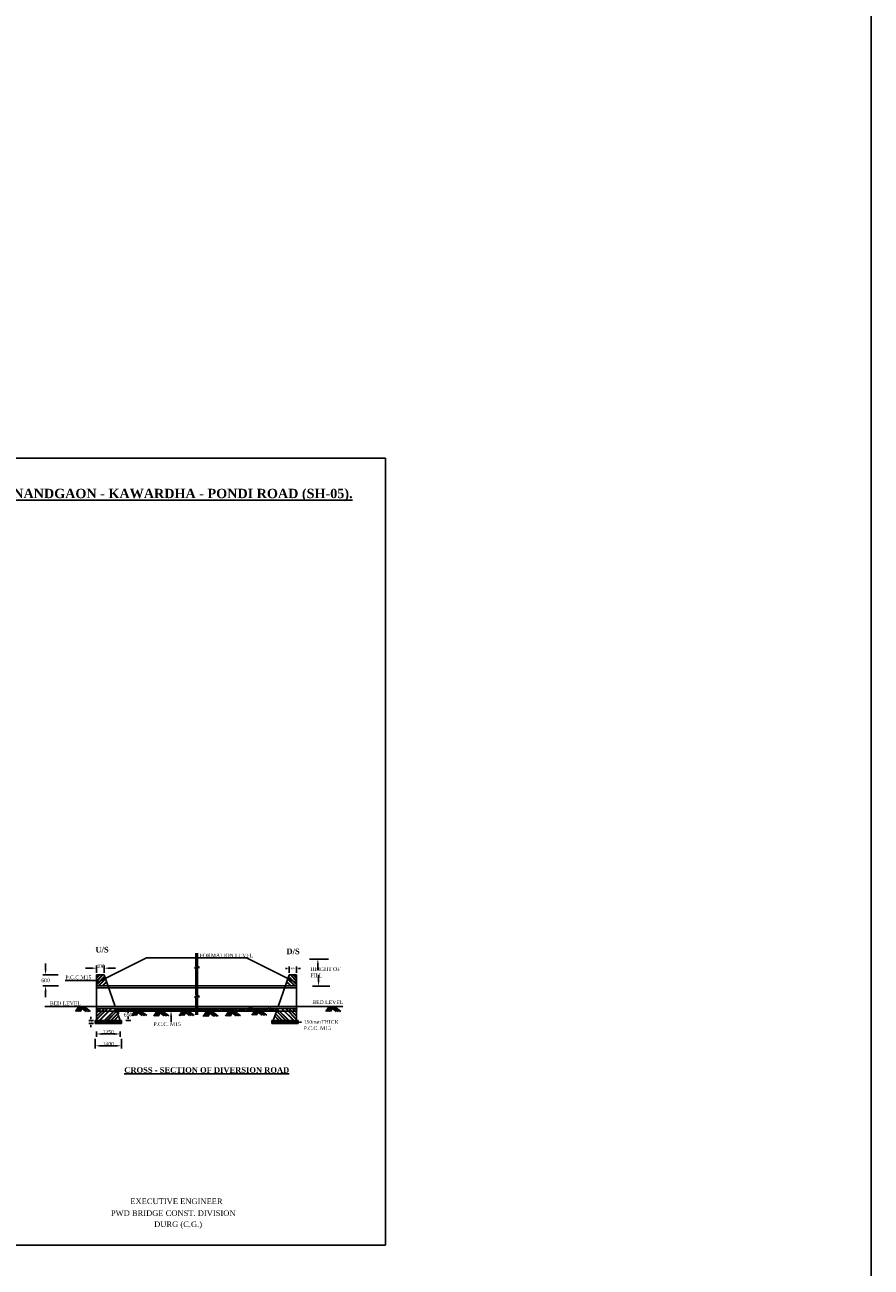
# Model space of a CAD drawing. Header units: millimetres. Extents: x -1995464 to 2763072, y 540154 to 1556955.
# Tile 20 of 24: x 1636792 to 1681935, y 1298614 to 1364919. Entities that reach past the tile are written whole.
import ezdxf

# ---------------------------------------------------------------- set-up
doc = ezdxf.new("R2010")
doc.units = ezdxf.units.MM
doc.header["$MEASUREMENT"] = 0
doc.styles.get("Standard").update_dxf_attribs({"font": 'times.ttf'})
doc.dimstyles.get("Standard").update_dxf_attribs({"dimtxt": 400, "dimasz": 300, "dimexe": 150, "dimexo": 100, "dimgap": 0.09, "dimtad": 1, "dimtih": 1, "dimtoh": 1, "dimdec": 0, "dimzin": 0, "dimdsep": 46, "dimtxsty": 'Standard', "dimcen": 0.09, "dimadec": 0, "dimazin": 0, "dimtfac": 1, "dimtdec": 0, "dimtofl": 0, "dimtmove": 0, "dimatfit": 3, "dimfxl": 150, "dimtolj": 1, "dimtzin": 0, "dimarcsym": 0})

# ---------------------------------------------------------------- blocks, each defined once
blk = doc.blocks.new('*D95')
at = {"color": 0, "lineweight": -2, "transparency": 16777216}
for p, q in [((1640621, 1311191), (1640621, 1310910)), ((1640921, 1311060), (1641571, 1311060)), ((1641871, 1311191), (1641871, 1310910))]:
    blk.add_line(p, q, dxfattribs=at)
at = {"color": 0, "lineweight": 25, "transparency": 16777216}
for points in [[(1640921, 1311110), (1640921, 1311010), (1640621, 1311060)], [(1641571, 1311110), (1641571, 1311010), (1641871, 1311060)]]:
    blk.add_solid(points, dxfattribs=at)
at = {"layer": 'Defpoints', "color": 0, "lineweight": 25, "transparency": 16777216}
for p in [(1640621, 1311291), (1641871, 1311291), (1641871, 1311060)]:
    blk.add_point(p, dxfattribs=at)
at = {"color": 0, "transparency": 16777216, "insert": (1641246, 1311162), "char_height": 400, "attachment_point": 5}
blk.add_mtext('\\A1;{\\H0.5x;1250}', dxfattribs=at)
blk = doc.blocks.new('*D96')
at = {"color": 0, "lineweight": -2, "transparency": 16777216}
for p, q in [((1640546, 1310801), (1640546, 1310279)), ((1640846, 1310429), (1641646, 1310429)), ((1641946, 1310801), (1641946, 1310279))]:
    blk.add_line(p, q, dxfattribs=at)
at = {"color": 0, "lineweight": 25, "transparency": 16777216}
for points in [[(1640846, 1310479), (1640846, 1310379), (1640546, 1310429)], [(1641646, 1310479), (1641646, 1310379), (1641946, 1310429)]]:
    blk.add_solid(points, dxfattribs=at)
at = {"layer": 'Defpoints', "color": 0, "lineweight": 25, "transparency": 16777216}
for p in [(1640546, 1310901), (1641946, 1310901), (1641946, 1310429)]:
    blk.add_point(p, dxfattribs=at)
at = {"color": 0, "transparency": 16777216, "insert": (1641246, 1310531), "char_height": 400, "attachment_point": 5}
blk.add_mtext('\\A1;{\\H0.5x;1400}', dxfattribs=at)
blk = doc.blocks.new('*D97')
at = {"color": 0, "lineweight": -2, "transparency": 16777216}
for p, q in [((1638577, 1314222), (1637748, 1314222)), ((1637898, 1314522), (1637898, 1314822)), ((1638589, 1313622), (1637748, 1313622)), ((1637898, 1313322), (1637898, 1313022))]:
    blk.add_line(p, q, dxfattribs=at)
at = {"color": 0, "lineweight": 25, "transparency": 16777216}
for points in [[(1637848, 1314522), (1637948, 1314522), (1637898, 1314222)], [(1637848, 1313322), (1637948, 1313322), (1637898, 1313622)]]:
    blk.add_solid(points, dxfattribs=at)
at = {"layer": 'Defpoints', "color": 0, "lineweight": 25, "transparency": 16777216}
for p in [(1638677, 1314222), (1637898, 1313622), (1638689, 1313622)]:
    blk.add_point(p, dxfattribs=at)
at = {"color": 0, "transparency": 16777216, "insert": (1637898, 1313922), "char_height": 400, "attachment_point": 5}
blk.add_mtext('\\A1;{\\H0.5x;600}', dxfattribs=at)
blk = doc.blocks.new('*D116')
at = {"color": 0, "lineweight": -2, "transparency": 16777216}
for p, q in [((1640321, 1314571), (1640021, 1314571)), ((1640621, 1314322), (1640621, 1314721)), ((1641021, 1314322), (1641021, 1314721)), ((1641321, 1314571), (1641621, 1314571))]:
    blk.add_line(p, q, dxfattribs=at)
at = {"color": 0, "lineweight": 25, "transparency": 16777216}
for points in [[(1640321, 1314621), (1640321, 1314521), (1640621, 1314571)], [(1641321, 1314621), (1641321, 1314521), (1641021, 1314571)]]:
    blk.add_solid(points, dxfattribs=at)
at = {"layer": 'Defpoints', "color": 0, "lineweight": 25, "transparency": 16777216}
for p in [(1640621, 1314222), (1641021, 1314571), (1641021, 1314222)]:
    blk.add_point(p, dxfattribs=at)
at = {"color": 0, "transparency": 16777216, "insert": (1640821, 1314673), "char_height": 400, "attachment_point": 5}
blk.add_mtext('\\A1;{\\H0.5x;400}', dxfattribs=at)
blk = doc.blocks.new('*D88')
at = {"color": 0, "lineweight": -2, "transparency": 16777216}
for p, q in [((1642233, 1312406), (1642448, 1312406)), ((1642298, 1312306), (1642298, 1312191)), ((1642177, 1311772), (1642448, 1311772)), ((1642298, 1311872), (1642298, 1311987))]:
    blk.add_line(p, q, dxfattribs=at)
at = {"color": 0, "lineweight": 25, "transparency": 16777216}
for points in [[(1642281, 1312306), (1642314, 1312306), (1642298, 1312406)], [(1642281, 1311872), (1642314, 1311872), (1642298, 1311772)]]:
    blk.add_solid(points, dxfattribs=at)
at = {"layer": 'Defpoints', "color": 0, "lineweight": 25, "transparency": 16777216}
for p in [(1642133, 1312406), (1642298, 1312406), (1642077, 1311772)]:
    blk.add_point(p, dxfattribs=at)
at = {"color": 0, "transparency": 16777216, "insert": (1642298, 1312089), "char_height": 400, "attachment_point": 5}
blk.add_mtext('\\A1;{\\H0.5x;650}', dxfattribs=at)

msp = doc.modelspace()

# ---------------------------------------------------------------- linework, layer by layer
at = {"color": 0, "lineweight": 25, "ltscale": 2000}
for p, q in [((1656030.4, 1341791.9), (1596630.4, 1341791.9)), ((1656030.4, 1299791.9), (1596630.4, 1299791.9))]:
    msp.add_line(p, q, dxfattribs=at)
at = {"color": 1, "lineweight": 25, "ltscale": 2000}
for p, q in [((1596630.4, 1341791.9), (1656030.4, 1341791.9)), ((1656030.4, 1341791.9), (1656030.4, 1299791.9)), ((1640621.1, 1312522.3), (1637861.7, 1312522.3)), ((1651289.1, 1312522.3), (1653760, 1312522.3)), ((1656030.4, 1299791.9), (1596630.4, 1299791.9))]:
    msp.add_line(p, q, dxfattribs=at)
at = {"color": 0}
for p, q in [((1643289.4, 1315122.3), (1640621.1, 1313788.2)), ((1643289.4, 1315122.3), (1648620.9, 1315120.1)), ((1645905.1, 1315366.5), (1645905.1, 1314684.4)), ((1646005.1, 1315366.5), (1646005.1, 1314681.1)), ((1648620.9, 1315120.1), (1651289.1, 1313786)), ((1651971.5, 1315055.4), (1652989.3, 1315055.4)), ((1640779, 1314220), (1640619.6, 1314060.9)), ((1640621.1, 1312522.3), (1640621.1, 1314222.3)), ((1640621.1, 1314222.3), (1641021.1, 1314222.3)), ((1640815.3, 1314216.4), (1640622.6, 1314019.3)), ((1640937.3, 1314222.3), (1640624.2, 1313909.6)), ((1640973.6, 1314222.3), (1640627.2, 1313868)), ((1641021.1, 1314222.3), (1641610.9, 1312522.3)), ((1646031.4, 1314632.2), (1645841.4, 1314606)), ((1645841.4, 1314606), (1645905.1, 1314553)), ((1645905.1, 1314685.3), (1646031.4, 1314632.2)), ((1645905.1, 1314553), (1645905.1, 1313125.1)), ((1646105.1, 1314609.4), (1645932.8, 1314577)), ((1645932.8, 1314577), (1646005.1, 1314545.4)), ((1646002.8, 1314682.8), (1646101.9, 1314609.4)), ((1646005.1, 1314545.5), (1646005.1, 1313123.3)), ((1650889.1, 1314222.3), (1650299.3, 1312522.3)), ((1650788.9, 1314554.6), (1650688.8, 1314554.6)), ((1650889.1, 1314322.4), (1650889.1, 1314654.8)), ((1651289.1, 1314222.3), (1650889.1, 1314222.3)), ((1650936.7, 1314222.3), (1651283.1, 1313868)), ((1650973, 1314222.3), (1651286, 1313909.6)), ((1651094.9, 1314216.4), (1651287.7, 1314019.3)), ((1651131.3, 1314220), (1651290.6, 1314060.9)), ((1651289.1, 1314322.4), (1651289.1, 1314654.8)), ((1651289.1, 1312522.3), (1651289.1, 1314222.3)), ((1651389.3, 1314554.6), (1651489.5, 1314554.6)), ((1652422, 1314776.1), (1652422, 1314475.6)), ((1652458.6, 1313919.1), (1652455.3, 1314219.6)), ((1640492.3, 1313908.9), (1638940, 1313908.9)), ((1640567.2, 1313907.4), (1640467.2, 1313912.2)), ((1645955.1, 1313622.3), (1640621.1, 1313622.3)), ((1645955.1, 1313522.3), (1640621.1, 1313522.3)), ((1641049.2, 1314141.5), (1640628.8, 1313721.6)), ((1641058, 1314116), (1640631.7, 1313680.1)), ((1641092.9, 1314015.6), (1640699.2, 1313622.3)), ((1641101.3, 1313991.2), (1640740.6, 1313622.3)), ((1641148.4, 1313855.6), (1640914.9, 1313622.3)), ((1641156.6, 1313831.9), (1640951.7, 1313622.3)), ((1645955.1, 1313622.3), (1651289.1, 1313622.3)), ((1645955.1, 1313522.3), (1651289.1, 1313522.3)), ((1650753.7, 1313831.9), (1650958.5, 1313622.3)), ((1650761.9, 1313855.6), (1650995.3, 1313622.3)), ((1650808.9, 1313991.2), (1651169.6, 1313622.3)), ((1650817.4, 1314015.6), (1651211, 1313622.3)), ((1650852.2, 1314116), (1651278.5, 1313680.1)), ((1650861.1, 1314141.5), (1651281.4, 1313721.6)), ((1652137.2, 1313612.9), (1653060.3, 1313612.9)), ((1645752.8, 1313127.9), (1645752.8, 1313127.9)), ((1646032.3, 1313072.4), (1645842.3, 1313046.2)), ((1645842.3, 1313046.2), (1645905.1, 1312993.9)), ((1645905.1, 1312993.9), (1645905.1, 1312082.8)), ((1645907.8, 1313124.8), (1646032.3, 1313072.4)), ((1646112.8, 1313049.6), (1645940.5, 1313017.2)), ((1645940.5, 1313017.2), (1646005.1, 1312988.9)), ((1646005.1, 1313127), (1646109.6, 1313049.6)), ((1646005.1, 1312988.9), (1646005.1, 1312082.8)), ((1638089.4, 1312522.3), (1638089.4, 1312522.3)), ((1639666.2, 1312522.3), (1639492.6, 1312262.2)), ((1639726.3, 1312522.3), (1639552.9, 1312262.6)), ((1639786.4, 1312522.3), (1639613.3, 1312262.9)), ((1639666.2, 1312522.3), (1639963.6, 1312522.3)), ((1639802.7, 1312456.7), (1639673.7, 1312263.3)), ((1640051.9, 1312265.7), (1639717.1, 1312522.3)), ((1639898.1, 1312509.6), (1639734, 1312263.7)), ((1640133.4, 1312266.2), (1639799.2, 1312522.3)), ((1640214.9, 1312266.7), (1639881.4, 1312522.3)), ((1640296.4, 1312267.2), (1639963.6, 1312522.3)), ((1640668.1, 1312422.3), (1640620.3, 1312374.5)), ((1645905.1, 1312522.3), (1640621.1, 1312522.3)), ((1640621.1, 1312522.3), (1640621.1, 1311772.3)), ((1645905.1, 1312422.3), (1640621.1, 1312422.3)), ((1641186.7, 1312422.3), (1640621.1, 1311857.3)), ((1641216.7, 1312422.3), (1640621.1, 1311813.1)), ((1640621.1, 1312422.3), (1640621.1, 1312322.3)), ((1645905.1, 1312272.3), (1640621.1, 1312272.3)), ((1640710.5, 1312422.3), (1640623.2, 1312333)), ((1640824.1, 1312422.3), (1640624.8, 1312223.2)), ((1640863.1, 1312422.3), (1640627.8, 1312181.7)), ((1641016.9, 1312422.3), (1640629.4, 1312035.3)), ((1641051.4, 1312422.3), (1640632.4, 1311993.7)), ((1641402.3, 1312422.3), (1640751.7, 1311772.3)), ((1640779.6, 1312533.7), (1640768.2, 1312522.3)), ((1641427.8, 1312422.3), (1640792.3, 1311772.3)), ((1640815.9, 1312530.1), (1640808.3, 1312522.3)), ((1640937.9, 1312536), (1640924.2, 1312522.3)), ((1640974.2, 1312536), (1640960.8, 1312522.3)), ((1641651.3, 1312405.9), (1641027.1, 1311782.3)), ((1641658.9, 1312384), (1641060.9, 1311772.3)), ((1641691.5, 1312290.2), (1641173.1, 1311772.3)), ((1641698.8, 1312268.9), (1641213.4, 1311772.3)), ((1641645.6, 1312422.3), (1641871.1, 1311772.3)), ((1641794.1, 1312376.6), (1641773.3, 1312317.6)), ((1641773.3, 1312317.6), (1641832.3, 1312328)), ((1641832.3, 1312328), (1641794.1, 1312376.6)), ((1642029.3, 1312392.2), (1642008.4, 1312333.3)), ((1642008.4, 1312333.3), (1642067.5, 1312343.7)), ((1642067.5, 1312343.7), (1642029.3, 1312392.2)), ((1642272.3, 1312368.7), (1642251.5, 1312309.8)), ((1642251.5, 1312309.8), (1642310.5, 1312320.2)), ((1642310.5, 1312320.2), (1642272.3, 1312368.7)), ((1642421.2, 1312384.4), (1642400.4, 1312325.4)), ((1642400.4, 1312325.4), (1642459.4, 1312335.8)), ((1642459.4, 1312335.8), (1642421.2, 1312384.4)), ((1642666.3, 1312296.6), (1642492.7, 1312036.4)), ((1642572.9, 1312401.8), (1642552, 1312342.8)), ((1642552, 1312342.8), (1642611.1, 1312353.2)), ((1642726.4, 1312296.6), (1642553, 1312036.8)), ((1642611.1, 1312353.2), (1642572.9, 1312401.8)), ((1642786.5, 1312296.6), (1642613.4, 1312037.2)), ((1642666.3, 1312296.6), (1642963.7, 1312296.6)), ((1642802.8, 1312230.9), (1642673.7, 1312037.5)), ((1643052, 1312039.9), (1642717.1, 1312296.6)), ((1642750.5, 1312360.9), (1642729.6, 1312301.9)), ((1642729.6, 1312301.9), (1642788.7, 1312312.3)), ((1642898.2, 1312283.8), (1642734.1, 1312037.9)), ((1642788.7, 1312312.3), (1642750.5, 1312360.9)), ((1643133.5, 1312040.4), (1642799.3, 1312296.6)), ((1643215, 1312040.9), (1642881.5, 1312296.6)), ((1642962.1, 1312392.2), (1642941.3, 1312333.3)), ((1642941.3, 1312333.3), (1643000.3, 1312343.7)), ((1643000.3, 1312343.7), (1642962.1, 1312392.2)), ((1643296.5, 1312041.4), (1642963.7, 1312296.6)), ((1643181.6, 1312353.1), (1643160.8, 1312294.1)), ((1643160.8, 1312294.1), (1643219.8, 1312304.5)), ((1643219.8, 1312304.5), (1643181.6, 1312353.1)), ((1643401.1, 1312392.2), (1643380.3, 1312333.3)), ((1643380.3, 1312333.3), (1643439.3, 1312343.7)), ((1643439.3, 1312343.7), (1643401.1, 1312392.2)), ((1643628.4, 1312360.9), (1643607.6, 1312301.9)), ((1643607.6, 1312301.9), (1643666.6, 1312312.3)), ((1643666.6, 1312312.3), (1643628.4, 1312360.9)), ((1643837.5, 1312277.7), (1643663.9, 1312017.5)), ((1643897.6, 1312277.7), (1643724.3, 1312017.9)), ((1643957.7, 1312277.7), (1643784.6, 1312018.3)), ((1643837.5, 1312277.7), (1644134.9, 1312277.7)), ((1643863.6, 1312392.2), (1643842.8, 1312333.3)), ((1643842.8, 1312333.3), (1643901.8, 1312343.7)), ((1643974, 1312212), (1643845, 1312018.7)), ((1643901.8, 1312343.7), (1643863.6, 1312392.2)), ((1644223.2, 1312021), (1643888.4, 1312277.7)), ((1644069.4, 1312264.9), (1643905.3, 1312019.1)), ((1644304.7, 1312021.5), (1643970.6, 1312277.7)), ((1644386.2, 1312022), (1644052.7, 1312277.7)), ((1644106.6, 1312368.7), (1644085.8, 1312309.8)), ((1644085.8, 1312309.8), (1644144.8, 1312320.2)), ((1644144.8, 1312320.2), (1644106.6, 1312368.7)), ((1644467.8, 1312022.6), (1644134.9, 1312277.7)), ((1644318.3, 1312392.2), (1644297.4, 1312333.3)), ((1644297.4, 1312333.3), (1644356.5, 1312343.7)), ((1644356.5, 1312343.7), (1644318.3, 1312392.2)), ((1644506.4, 1312360.9), (1644485.6, 1312301.9)), ((1644485.6, 1312301.9), (1644544.6, 1312312.3)), ((1644544.6, 1312312.3), (1644506.4, 1312360.9)), ((1644725.9, 1312384.4), (1644705.1, 1312325.4)), ((1644705.1, 1312325.4), (1644764.1, 1312335.8)), ((1644764.1, 1312335.8), (1644725.9, 1312384.4)), ((1644953.2, 1312360.9), (1644932.4, 1312301.9)), ((1644932.4, 1312301.9), (1644991.4, 1312312.3)), ((1644991.4, 1312312.3), (1644953.2, 1312360.9)), ((1645197.6, 1312296.6), (1645024, 1312036.4)), ((1645257.7, 1312296.6), (1645084.4, 1312036.8)), ((1645317.8, 1312296.6), (1645144.7, 1312037.2)), ((1645172.7, 1312384.4), (1645151.9, 1312325.4)), ((1645151.9, 1312325.4), (1645210.9, 1312335.8)), ((1645210.9, 1312335.8), (1645172.7, 1312384.4)), ((1645197.6, 1312296.6), (1645495.1, 1312296.6)), ((1645334.1, 1312230.9), (1645205.1, 1312037.5)), ((1645583.3, 1312039.9), (1645248.5, 1312296.6)), ((1645429.5, 1312283.8), (1645265.5, 1312037.9)), ((1645664.8, 1312040.4), (1645330.7, 1312296.6)), ((1645392.2, 1312407.9), (1645371.4, 1312348.9)), ((1645371.4, 1312348.9), (1645430.4, 1312359.3)), ((1645430.4, 1312359.3), (1645392.2, 1312407.9)), ((1645746.4, 1312040.9), (1645412.9, 1312296.6)), ((1645827.9, 1312041.4), (1645495.1, 1312296.6)), ((1645596, 1312353.1), (1645575.2, 1312294.1)), ((1645575.2, 1312294.1), (1645634.2, 1312304.5)), ((1645634.2, 1312304.5), (1645596, 1312353.1)), ((1645760.6, 1312407.9), (1645739.8, 1312348.9)), ((1645739.8, 1312348.9), (1645798.8, 1312359.3)), ((1645798.8, 1312359.3), (1645760.6, 1312407.9)), ((1645886.1, 1312360.9), (1645865.2, 1312301.9)), ((1645865.2, 1312301.9), (1645905.1, 1312309)), ((1645905.1, 1312336.7), (1645886.1, 1312360.9)), ((1646005.1, 1312522.3), (1651289.1, 1312522.3)), ((1646005.1, 1312422.3), (1651289.1, 1312422.3)), ((1646005.1, 1312272.3), (1651289.1, 1312272.3)), ((1646027.7, 1312404.2), (1646006.9, 1312345.2)), ((1646006.9, 1312345.2), (1646065.9, 1312355.6)), ((1646065.9, 1312355.6), (1646027.7, 1312404.2)), ((1646214.4, 1312361.8), (1646193.5, 1312302.8)), ((1646193.5, 1312302.8), (1646252.6, 1312313.2)), ((1646252.6, 1312313.2), (1646214.4, 1312361.8)), ((1646482.2, 1312258.8), (1646308.6, 1311998.7)), ((1646542.3, 1312258.8), (1646369, 1311999.1)), ((1646418, 1312395.7), (1646397.2, 1312336.7)), ((1646397.2, 1312336.7), (1646456.2, 1312347.1)), ((1646456.2, 1312347.1), (1646418, 1312395.7)), ((1646602.4, 1312258.8), (1646429.3, 1311999.4)), ((1646482.2, 1312258.8), (1646779.6, 1312258.8)), ((1646618.7, 1312193.2), (1646489.7, 1311999.8)), ((1646867.9, 1312002.2), (1646533.1, 1312258.8)), ((1646714.1, 1312246), (1646550, 1312000.2)), ((1646949.4, 1312002.7), (1646615.3, 1312258.8)), ((1646638.6, 1312353.3), (1646617.8, 1312294.4)), ((1646617.8, 1312294.4), (1646676.8, 1312304.8)), ((1646676.8, 1312304.8), (1646638.6, 1312353.3)), ((1647030.9, 1312003.2), (1646697.5, 1312258.8)), ((1647112.5, 1312003.7), (1646779.6, 1312258.8)), ((1646842.2, 1312404.2), (1646821.4, 1312345.2)), ((1646821.4, 1312345.2), (1646880.4, 1312355.6)), ((1646880.4, 1312355.6), (1646842.2, 1312404.2)), ((1647011.9, 1312353.3), (1646991.1, 1312294.4)), ((1646991.1, 1312294.4), (1647050.1, 1312304.8)), ((1647050.1, 1312304.8), (1647011.9, 1312353.3)), ((1647215.6, 1312378.8), (1647194.7, 1312319.8)), ((1647194.7, 1312319.8), (1647253.8, 1312330.2)), ((1647253.8, 1312330.2), (1647215.6, 1312378.8)), ((1647444.6, 1312361.8), (1647423.8, 1312302.8)), ((1647423.8, 1312302.8), (1647482.8, 1312313.2)), ((1647482.8, 1312313.2), (1647444.6, 1312361.8)), ((1647672.3, 1312277.7), (1647498.7, 1312017.5)), ((1647732.4, 1312277.7), (1647559.1, 1312017.9)), ((1647792.5, 1312277.7), (1647619.4, 1312018.3)), ((1647672.3, 1312277.7), (1647969.8, 1312277.7)), ((1647808.8, 1312212), (1647679.8, 1312018.7)), ((1648058, 1312021), (1647723.2, 1312277.7)), ((1647904.2, 1312264.9), (1647740.2, 1312019.1)), ((1647775.5, 1312344.8), (1647754.7, 1312285.9)), ((1647754.7, 1312285.9), (1647813.7, 1312296.3)), ((1647813.7, 1312296.3), (1647775.5, 1312344.8)), ((1648139.5, 1312021.5), (1647805.4, 1312277.7)), ((1648221.1, 1312022), (1647887.6, 1312277.7)), ((1648302.6, 1312022.6), (1647969.8, 1312277.7)), ((1647996.1, 1312404.2), (1647975.3, 1312345.2)), ((1647975.3, 1312345.2), (1648034.3, 1312355.6)), ((1648034.3, 1312355.6), (1647996.1, 1312404.2)), ((1648301.6, 1312361.8), (1648280.8, 1312302.8)), ((1648280.8, 1312302.8), (1648339.8, 1312313.2)), ((1648339.8, 1312313.2), (1648301.6, 1312361.8)), ((1648649.5, 1312395.7), (1648628.6, 1312336.7)), ((1648628.6, 1312336.7), (1648687.7, 1312347.1)), ((1648687.7, 1312347.1), (1648649.5, 1312395.7)), ((1648878.5, 1312344.8), (1648857.7, 1312285.9)), ((1648857.7, 1312285.9), (1648916.7, 1312296.3)), ((1648916.7, 1312296.3), (1648878.5, 1312344.8)), ((1649070.2, 1312315.4), (1648896.6, 1312055.3)), ((1649130.3, 1312315.4), (1648957, 1312055.7)), ((1649190.5, 1312315.4), (1649017.4, 1312056)), ((1649048.2, 1312404.2), (1649027.4, 1312345.2)), ((1649027.4, 1312345.2), (1649086.4, 1312355.6)), ((1649086.4, 1312355.6), (1649048.2, 1312404.2)), ((1649070.2, 1312315.4), (1649367.7, 1312315.4)), ((1649206.8, 1312249.8), (1649077.7, 1312056.4)), ((1649455.9, 1312058.8), (1649121.1, 1312315.4)), ((1649302.2, 1312302.7), (1649138.1, 1312056.8)), ((1649537.5, 1312059.3), (1649203.3, 1312315.4)), ((1649294.3, 1312353.3), (1649273.5, 1312294.4)), ((1649273.5, 1312294.4), (1649332.5, 1312304.8)), ((1649619, 1312059.8), (1649285.5, 1312315.4)), ((1649332.5, 1312304.8), (1649294.3, 1312353.3)), ((1649700.5, 1312060.3), (1649367.7, 1312315.4)), ((1649497.9, 1312395.7), (1649477.1, 1312336.7)), ((1649477.1, 1312336.7), (1649536.1, 1312347.1)), ((1649536.1, 1312347.1), (1649497.9, 1312395.7)), ((1649692.7, 1312341), (1649671.8, 1312282)), ((1649671.8, 1312282), (1649730.9, 1312292.4)), ((1649730.9, 1312292.4), (1649692.7, 1312341)), ((1649938.3, 1312383.7), (1649917.5, 1312324.7)), ((1649917.5, 1312324.7), (1649976.5, 1312335.1)), ((1649976.5, 1312335.1), (1649938.3, 1312383.7)), ((1650264.6, 1312422.3), (1650039.1, 1311772.3)), ((1650141.2, 1312437), (1650120.4, 1312378)), ((1650120.4, 1312378), (1650179.4, 1312388.4)), ((1650179.4, 1312388.4), (1650141.2, 1312437)), ((1650211.4, 1312268.9), (1650696.9, 1311772.3)), ((1650218.8, 1312290.2), (1650737.1, 1311772.3)), ((1650251.3, 1312384), (1650849.4, 1311772.3)), ((1650258.9, 1312405.9), (1650883.2, 1311782.3)), ((1650482.4, 1312422.3), (1651117.9, 1311772.3)), ((1650507.9, 1312422.3), (1651158.5, 1311772.3)), ((1650693.5, 1312422.3), (1651289.1, 1311813.1)), ((1650723.6, 1312422.3), (1651289.1, 1311857.3)), ((1650858.8, 1312422.3), (1651277.9, 1311993.7)), ((1650893.4, 1312422.3), (1651280.8, 1312035.3)), ((1651047.2, 1312422.3), (1651282.5, 1312181.7)), ((1651086.1, 1312422.3), (1651285.4, 1312223.2)), ((1651199.7, 1312422.3), (1651287.1, 1312333)), ((1651242.1, 1312422.3), (1651290, 1312374.5)), ((1651289.1, 1312522.3), (1651289.1, 1311772.3)), ((1651289.1, 1312422.3), (1651289.1, 1312322.3)), ((1653019.5, 1312522.3), (1652845.9, 1312262.2)), ((1653079.6, 1312522.3), (1652906.3, 1312262.6)), ((1653139.7, 1312522.3), (1652966.7, 1312262.9)), ((1653019.5, 1312522.3), (1653317, 1312522.3)), ((1653156, 1312456.7), (1653027, 1312263.3)), ((1653405.2, 1312265.7), (1653070.4, 1312522.3)), ((1653251.4, 1312509.6), (1653087.4, 1312263.7)), ((1653486.7, 1312266.2), (1653152.6, 1312522.3)), ((1653568.3, 1312266.7), (1653234.8, 1312522.3)), ((1653649.8, 1312267.2), (1653317, 1312522.3)), ((1640446.1, 1311772.3), (1640211.5, 1311772.3)), ((1640446.1, 1311622.3), (1640211.5, 1311622.3)), ((1640311.7, 1311872.5), (1640311.7, 1311972.7)), ((1640311.7, 1311522.2), (1640311.7, 1311422)), ((1640621.1, 1311772.3), (1640546.1, 1311772.3)), ((1640546.1, 1311772.3), (1640546.1, 1311622.3)), ((1640546.1, 1311622.3), (1641946.1, 1311622.3)), ((1641871.1, 1311772.3), (1640621.1, 1311772.3)), ((1640645.6, 1311755.2), (1640624.8, 1311696.2)), ((1640624.8, 1311696.2), (1640683.8, 1311706.6)), ((1640683.8, 1311706.6), (1640645.6, 1311755.2)), ((1640798.6, 1311708.1), (1640777.8, 1311649.2)), ((1640777.8, 1311649.2), (1640836.8, 1311659.6)), ((1640836.8, 1311659.6), (1640798.6, 1311708.1)), ((1640998.7, 1311743.4), (1640977.9, 1311684.4)), ((1640977.9, 1311684.4), (1641036.9, 1311694.8)), ((1641036.9, 1311694.8), (1640998.7, 1311743.4)), ((1641175.2, 1311708.1), (1641154.4, 1311649.2)), ((1641154.4, 1311649.2), (1641213.4, 1311659.6)), ((1641213.4, 1311659.6), (1641175.2, 1311708.1)), ((1641741.1, 1312147.2), (1641365.8, 1311772.3)), ((1641410.6, 1311696.4), (1641389.8, 1311637.4)), ((1641389.8, 1311637.4), (1641448.8, 1311647.8)), ((1641748.2, 1312126.7), (1641401.7, 1311772.3)), ((1641448.8, 1311647.8), (1641410.6, 1311696.4)), ((1641784.8, 1312021.2), (1641535.6, 1311772.3)), ((1641791.5, 1312001.9), (1641567, 1311772.3)), ((1641598.9, 1311766.9), (1641578.1, 1311707.9)), ((1641578.1, 1311707.9), (1641637.1, 1311718.4)), ((1641637.1, 1311718.4), (1641598.9, 1311766.9)), ((1641728.4, 1311708.1), (1641707.5, 1311649.2)), ((1641707.5, 1311649.2), (1641766.6, 1311659.6)), ((1641766.6, 1311659.6), (1641728.4, 1311708.1)), ((1641869.6, 1311743.4), (1641848.8, 1311684.4)), ((1641848.8, 1311684.4), (1641907.8, 1311694.8)), ((1641907.8, 1311694.8), (1641869.6, 1311743.4)), ((1641946.1, 1311772.3), (1641871.1, 1311772.3)), ((1641946.1, 1311622.3), (1641946.1, 1311772.3)), ((1644591, 1312003), (1644591, 1311702.5)), ((1649964.1, 1311622.3), (1649964.1, 1311772.3)), ((1649964.1, 1311772.3), (1650039.1, 1311772.3)), ((1651364.1, 1311622.3), (1649964.1, 1311622.3)), ((1650029.6, 1311758.5), (1650008.8, 1311699.5)), ((1650008.8, 1311699.5), (1650067.8, 1311709.9)), ((1650067.8, 1311709.9), (1650029.6, 1311758.5)), ((1650039.1, 1311772.3), (1651289.1, 1311772.3)), ((1650118.8, 1312001.9), (1650343.2, 1311772.3)), ((1650145.3, 1311690.2), (1650124.5, 1311631.2)), ((1650124.5, 1311631.2), (1650183.5, 1311641.6)), ((1650125.5, 1312021.2), (1650374.6, 1311772.3)), ((1650183.5, 1311641.6), (1650145.3, 1311690.2)), ((1650162.1, 1312126.7), (1650508.5, 1311772.3)), ((1650169.2, 1312147.2), (1650544.4, 1311772.3)), ((1650229.5, 1311753.2), (1650208.7, 1311694.3)), ((1650208.7, 1311694.3), (1650267.7, 1311704.7)), ((1650267.7, 1311704.7), (1650229.5, 1311753.2)), ((1650350.5, 1311690.2), (1650329.6, 1311631.2)), ((1650329.6, 1311631.2), (1650388.7, 1311641.6)), ((1650388.7, 1311641.6), (1650350.5, 1311690.2)), ((1650434.6, 1311742.7), (1650413.8, 1311683.7)), ((1650413.8, 1311683.7), (1650472.8, 1311694.2)), ((1650472.8, 1311694.2), (1650434.6, 1311742.7)), ((1650576.6, 1311695.4), (1650555.8, 1311636.5)), ((1650555.8, 1311636.5), (1650614.8, 1311646.9)), ((1650614.8, 1311646.9), (1650576.6, 1311695.4)), ((1650708.1, 1311763.7), (1650687.3, 1311704.8)), ((1650687.3, 1311704.8), (1650746.3, 1311715.2)), ((1650746.3, 1311715.2), (1650708.1, 1311763.7)), ((1650865.9, 1311695.4), (1650845.1, 1311636.5)), ((1650845.1, 1311636.5), (1650904.1, 1311646.9)), ((1650904.1, 1311646.9), (1650865.9, 1311695.4)), ((1651039.5, 1311753.2), (1651018.7, 1311694.3)), ((1651018.7, 1311694.3), (1651077.7, 1311704.7)), ((1651077.7, 1311704.7), (1651039.5, 1311753.2)), ((1651176.3, 1311711.6), (1651155.4, 1311652.6)), ((1651155.4, 1311652.6), (1651214.5, 1311663)), ((1651214.5, 1311663), (1651176.3, 1311711.6)), ((1651289.1, 1312113.1), (1651289.1, 1312114.1)), ((1651289.1, 1311772.3), (1651364.1, 1311772.3)), ((1651324.8, 1311763.5), (1651304, 1311704.5)), ((1651304, 1311704.5), (1651363, 1311714.9)), ((1651363, 1311714.9), (1651324.8, 1311763.5)), ((1651364.1, 1311772.3), (1651364.1, 1311622.3)), ((1651442.8, 1311683.1), (1651543, 1311683.1))]:
    msp.add_line(p, q, dxfattribs=at)
at = {"color": 2, "lineweight": 25, "ltscale": 2000}
msp.add_lwpolyline([(1518625.6, 1512136.6), (1681935.1, 1512136.6), (1681935.1, 1247173.8), (1518625.6, 1247173.8)], close=True, dxfattribs=at)
at = {"color": 0}
for p in [(1640621.1, 1312422.2), (1640622, 1312309), (1641647.6, 1312336.4), (1641671.6, 1312403.3), (1641671.6, 1312369.8), (1641683.5, 1312345.9), (1641696, 1312392.6), (1641705.1, 1312326.8), (1641712.2, 1312408.1), (1641712.2, 1312365), (1641719.4, 1312295.7), (1641724.2, 1312326.8), (1641741, 1312410.5), (1641745.8, 1312374.6), (1641750.5, 1312393.7), (1641750.5, 1312288.5), (1641774.5, 1312336.4), (1641774.5, 1312317.2), (1641786.4, 1312396.1), (1641788.8, 1312290.9), (1641796, 1312298.1), (1641808, 1312403.3), (1641810.4, 1312300.5), (1641822.3, 1312396.1), (1641841.5, 1312281.4), (1641843.9, 1312307.7), (1641846.3, 1312391.3), (1641848.7, 1312353.1), (1641851.1, 1312317.2), (1641853.5, 1312403.3), (1641865.4, 1312360.3), (1641884.6, 1312341.1), (1641887, 1312393.7), (1641887, 1312293.3), (1641891.8, 1312286.1), (1641925.3, 1312357.9), (1641925.3, 1312331.6), (1641925.3, 1312305.3), (1641927.7, 1312393.7), (1641930, 1312400.9), (1641932.4, 1312293.3), (1641949.2, 1312298.1), (1641951.6, 1312353.1), (1641965.9, 1312403.3), (1641973.1, 1312403.3), (1641982.7, 1312386.6), (1641985.1, 1312286.1), (1641987.5, 1312408.1), (1641987.5, 1312310.1), (1642021, 1312293.3), (1642049.7, 1312302.9), (1642061.7, 1312293.3), (1642066.5, 1312396.1), (1642066.5, 1312384.2), (1642090.4, 1312334), (1642102.4, 1312386.6), (1642109.6, 1312345.9), (1642133.5, 1312405.7), (1642135.9, 1312307.7), (1642138.3, 1312386.6), (1642159.8, 1312324.4), (1642181.4, 1312398.5), (1642181.4, 1312345.9), (1642183.8, 1312334), (1642214.9, 1312374.6), (1642234, 1312298.1), (1642238.8, 1312396.1), (1642274.7, 1312298.1), (1642286.7, 1312400.9), (1642339.3, 1312348.3), (1642341.7, 1312305.3), (1642346.5, 1312398.5), (1642348.9, 1312379.4), (1642471.8, 1312293.3), (1642487.2, 1312408.7), (1642487.2, 1312354.8), (1642548.8, 1312316.4), (1642625.8, 1312324.1), (1642664.3, 1312293.3), (1642687.4, 1312377.9), (1642702.8, 1312339.5), (1642756.7, 1312408.7), (1642764.4, 1312385.6), (1642804.8, 1312314.8), (1642818.3, 1312370.2), (1642842.7, 1312311), (1642846.5, 1312345.1), (1642856.8, 1312385.6), (1642873, 1312314.8), (1642884.4, 1312360.3), (1642910.7, 1312308.7), (1642926.1, 1312385.6), (1642956.4, 1312307.3), (1642980, 1312308.7), (1643043.7, 1312311), (1643049.3, 1312377.9), (1643064.7, 1312331.8), (1643080.1, 1312370.2), (1643100.5, 1312314.8), (1643180.2, 1312385.6), (1643180.2, 1312354.8), (1643226.3, 1312370.2), (1643241.7, 1312401), (1643280.2, 1312354.8), (1643295.6, 1312339.5), (1643295.6, 1312308.7), (1643341.8, 1312377.9), (1643380.3, 1312347.2), (1643418.8, 1312324.1), (1643418.8, 1312301), (1643449.6, 1312385.6), (1643495.8, 1312347.2), (1643511.2, 1312324.1), (1643526.6, 1312316.4), (1643534.3, 1312393.3), (1643548, 1312360.3), (1643563.2, 1312341.4), (1643611.3, 1312393.3), (1643626.7, 1312377.9), (1643680.7, 1312375.4), (1643692.1, 1312356.5), (1643711.4, 1312316.4), (1643726.8, 1312401), (1643749.9, 1312339.5), (1643775.5, 1312303.5), (1643796.1, 1312393.3), (1643803.8, 1312331.8), (1643832.4, 1312318.6), (1643870.3, 1312299.7), (1643927, 1312385.6), (1643950.1, 1312301), (1643965.1, 1312322.4), (1643965.5, 1312354.8), (1643999.3, 1312390.6), (1644019.4, 1312324.1), (1644033.4, 1312288.3), (1644037.2, 1312379.2), (1644073.3, 1312362.5), (1644142.6, 1312385.6), (1644166.1, 1312292.1), (1644173.4, 1312370.2), (1644204.2, 1312377.9), (1644211.9, 1312316.4), (1644258.1, 1312354.8), (1644288.9, 1312316.4), (1644298.9, 1312307.3), (1644374.7, 1312295.9), (1644396.7, 1312316.4), (1644412.1, 1312385.6), (1644450.6, 1312354.8), (1644454.3, 1312307.3), (1644504.5, 1312393.3), (1644566.1, 1312362.5), (1644596.9, 1312385.6), (1644635.4, 1312331.8), (1644650.8, 1312301), (1644689.3, 1312385.6), (1644689.3, 1312324.1), (1644716, 1312292.1), (1644735, 1312402), (1644789.4, 1312316.4), (1644812.5, 1312377.9), (1644818.4, 1312288.3), (1644844.9, 1312394.4), (1644858.7, 1312324.1), (1644889.5, 1312377.9), (1644905.6, 1312292.1), (1644939.7, 1312375.4), (1644989.5, 1312401), (1644992.8, 1312360.3), (1645043.4, 1312339.5), (1645081.9, 1312401), (1645081.9, 1312370.2), (1645081.9, 1312308.7), (1645087.6, 1312345.1), (1645128.1, 1312408.7), (1645158.9, 1312293.3), (1645205.1, 1312393.3), (1645243.6, 1312377.9), (1645243.6, 1312293.3), (1645297.5, 1312393.3), (1645305.2, 1312301), (1645328.3, 1312331.8), (1645359.1, 1312393.3), (1645397.6, 1312301), (1645451.5, 1312393.3), (1645474.6, 1312316.4), (1645490, 1312354.8), (1645559.3, 1312316.4), (1645582.4, 1312385.6), (1645628.6, 1312370.2), (1645644, 1312408.7), (1645667.1, 1312316.4), (1645674.8, 1312377.9), (1645697.9, 1312362.5), (1645751.8, 1312308.7), (1645805.7, 1312316.4), (1645828.8, 1312416.4), (1645828.8, 1312347.2), (1645851.9, 1312385.6), (1645913.5, 1312401), (1645921.2, 1312377.9), (1646031.6, 1312318.3), (1646080.7, 1312342.8), (1646080.7, 1312310.1), (1646138, 1312375.5), (1646146.2, 1312326.5), (1646228, 1312383.7), (1646293.5, 1312351), (1646342.6, 1312310.1), (1646342.6, 1312285.6), (1646359, 1312367.4), (1646449, 1312318.3), (1646449, 1312318.3), (1646514.5, 1312342.8), (1646530.9, 1312359.2), (1646539.1, 1312359.2), (1646580, 1312383.7), (1646580, 1312293.8), (1646612.7, 1312367.4), (1646637.3, 1312375.5), (1646727.3, 1312375.5), (1646768.3, 1312326.5), (1646784.6, 1312326.5), (1646809.2, 1312310.1), (1646882.8, 1312293.8), (1646907.4, 1312383.7), (1646932, 1312334.7), (1646964.7, 1312326.5), (1646972.9, 1312383.7), (1647038.4, 1312375.5), (1647079.3, 1312375.5), (1647087.5, 1312375.5), (1647095.7, 1312400.1), (1647120.2, 1312326.5), (1647193.9, 1312293.8), (1647226.6, 1312400.1), (1647300.3, 1312391.9), (1647324.9, 1312310.1), (1647341.2, 1312342.8), (1647357.6, 1312391.9), (1647439.5, 1312334.7), (1647455.8, 1312375.5), (1647529.5, 1312375.5), (1647529.5, 1312326.5), (1647570.4, 1312318.3), (1647595, 1312367.4), (1647652.3, 1312318.3), (1647685, 1312391.9), (1647693.2, 1312351), (1647758.7, 1312375.5), (1647832.4, 1312342.8), (1647865.1, 1312375.5), (1647906, 1312375.5), (1647906, 1312351), (1647925.7, 1312294.7), (1648044, 1312312.9), (1648098.6, 1312367.5), (1648135, 1312303.8), (1648198.7, 1312322), (1648244.2, 1312367.5), (1648371.6, 1312367.5), (1648380.7, 1312340.2), (1648453.5, 1312322), (1648499.1, 1312394.7), (1648517.3, 1312312.9), (1648526.4, 1312367.5), (1648562.8, 1312412.9), (1648690.2, 1312303.8), (1648708.4, 1312322), (1648744.8, 1312412.9), (1648772.1, 1312449.3), (1648799.4, 1312349.3), (1648817.6, 1312349.3), (1648863.1, 1312440.2), (1648881.3, 1312358.4), (1648917.7, 1312422), (1648945, 1312394.7), (1649008.7, 1312403.8), (1649017.8, 1312349.3), (1649081.5, 1312303.8), (1649136.2, 1312376.6), (1649136.2, 1312322), (1649236.3, 1312367.5), (1649309.1, 1312403.8), (1649309.1, 1312340.2), (1649363.7, 1312385.7), (1649409.2, 1312322), (1649500.2, 1312312.9), (1649582.1, 1312385.7), (1649582.1, 1312358.4), (1649600.3, 1312303.8), (1649673.1, 1312349.3), (1649700.4, 1312385.7), (1649745.9, 1312385.7), (1649791.4, 1312422), (1649809.7, 1312322), (1649864.3, 1312349.3), (1649882.5, 1312422), (1649900.7, 1312312.9), (1649991.7, 1312303.8), (1650009.9, 1312376.6), (1650046.3, 1312385.7), (1650064.5, 1312312.9), (1650128.2, 1312322), (1650191.9, 1312331.1), (1651288.3, 1312309), (1651289.1, 1312422.2), (1640566.7, 1311636.9), (1640570.7, 1311758.8), (1640570.7, 1311714.1), (1640591.1, 1311677.6), (1640607.3, 1311734.5), (1640664.3, 1311649.1), (1640700.9, 1311722.3), (1640700.9, 1311673.5), (1640721.2, 1311734.5), (1640729.4, 1311645.1), (1640737.5, 1311681.6), (1640753.8, 1311730.4), (1640774.1, 1311734.5), (1640806.7, 1311738.5), (1640851.4, 1311718.2), (1640855.5, 1311738.5), (1640875.8, 1311701.9), (1640892.1, 1311738.5), (1640900.2, 1311653.2), (1640924.6, 1311628.8), (1640928.7, 1311730.4), (1640957.2, 1311641), (1641042.6, 1311649.1), (1641067, 1311742.6), (1641067, 1311710.1), (1641071.1, 1311673.5), (1641087.3, 1311718.2), (1641099.5, 1311746.7), (1641099.5, 1311657.2), (1641123.9, 1311693.8), (1641140.2, 1311718.2), (1641164.6, 1311734.5), (1641172.8, 1311750.7), (1641197.2, 1311738.5), (1641201.2, 1311738.5), (1641233.8, 1311742.6), (1641246, 1311669.4), (1641274.4, 1311701.9), (1641286.7, 1311701.9), (1641294.8, 1311726.3), (1641298.9, 1311665.4), (1641315.1, 1311693.8), (1641331.4, 1311706), (1641335.5, 1311754.8), (1641335.5, 1311649.1), (1641380.2, 1311718.2), (1641384.3, 1311649.1), (1641408.7, 1311758.8), (1641433.1, 1311722.3), (1641469.7, 1311750.7), (1641494.1, 1311706), (1641502.2, 1311645.1), (1641514.4, 1311710.1), (1641518.5, 1311742.6), (1641567.3, 1311653.2), (1641587.7, 1311665.4), (1641603.9, 1311746.7), (1641640.5, 1311653.2), (1641665, 1311758.8), (1641669, 1311677.6), (1641677.2, 1311697.9), (1641713.8, 1311758.8), (1641721.9, 1311673.5), (1641782.9, 1311746.7), (1641791.1, 1311657.2), (1641793.6, 1312170.6), (1641803.3, 1311693.8), (1641839.9, 1311746.7), (1641839.9, 1311657.2), (1641876.5, 1311681.6), (1641880.5, 1311742.6), (1641892.8, 1311641), (1641900.9, 1311762.9), (1641925.3, 1311738.5), (1641925.3, 1311685.7), (1641925.3, 1311681.6), (1641925.3, 1311636.9), (1641941.6, 1311750.7), (1649985.3, 1311740.8), (1649985.3, 1311694.5), (1649985.3, 1311659.2), (1649996.3, 1311639.4), (1650005.2, 1311758.5), (1650005.2, 1311727.6), (1650007.4, 1311679.1), (1650022.8, 1311637.2), (1650025, 1311668), (1650051.5, 1311683.5), (1650058.2, 1311747.4), (1650062.6, 1311639.4), (1650073.6, 1311732), (1650073.6, 1311698.9), (1650080.2, 1311665.8), (1650089.1, 1311641.6), (1650091.3, 1311723.2), (1650093.5, 1311751.8), (1650100.1, 1311679.1), (1650117.8, 1311701.1), (1650124.4, 1311714.3), (1650135.4, 1311743), (1650144.3, 1311727.6), (1650155.3, 1311756.3), (1650173, 1311714.3), (1650173, 1311701.1), (1650186.2, 1311721), (1650195, 1311743), (1650197.2, 1311674.6), (1650208.3, 1311639.4), (1650210.5, 1311652.6), (1650214.9, 1311745.2), (1650232.6, 1311641.6), (1650234.8, 1311672.4), (1650261.3, 1311650.4), (1650267.9, 1311743), (1650283.3, 1311707.7), (1650283.3, 1311672.4), (1650287.8, 1311747.4), (1650292.2, 1311632.7), (1650298.8, 1311727.6), (1650301, 1311659.2), (1650305.4, 1311694.5), (1650312, 1311727.6), (1650331.9, 1311725.4), (1650340.7, 1311751.8), (1650354, 1311725.4), (1650358.4, 1311751.8), (1650360.6, 1311725.4), (1650380.5, 1311723.2), (1650404.8, 1311754), (1650407, 1311685.7), (1650409.2, 1311738.6), (1650409.2, 1311659.2), (1650429.1, 1311641.6), (1650446.7, 1311646), (1650457.8, 1311657), (1650462.2, 1311754), (1650484.2, 1311725.4), (1650484.2, 1311703.3), (1650484.2, 1311683.5), (1650484.2, 1311626.1), (1650490.9, 1311654.8), (1650504.1, 1311751.8), (1650512.9, 1311696.7), (1650517.4, 1311654.8), (1650521.8, 1311639.4), (1650530.6, 1311723.2), (1650539.4, 1311751.8), (1650543.9, 1311674.6), (1650559.3, 1311709.9), (1650563.7, 1311743), (1650572.6, 1311709.9), (1650605.7, 1311758.5), (1650605.7, 1311630.5), (1650607.9, 1311712.1), (1650610.1, 1311692.3), (1650625.5, 1311756.3), (1650627.8, 1311712.1), (1650627.8, 1311665.8), (1650641, 1311738.6), (1650643.2, 1311701.1), (1650645.4, 1311634.9), (1650652, 1311659.2), (1650663.1, 1311721), (1650676.3, 1311765.1), (1650676.3, 1311732), (1650676.3, 1311639.4), (1650685.2, 1311670.2), (1650705, 1311679.1), (1650716.1, 1311637.2), (1650740.3, 1311690.1), (1650747, 1311650.4), (1650747.9, 1311750.4), (1650759, 1311731), (1650762.4, 1311663.6), (1650764.6, 1311700.4), (1650789.6, 1311750.4), (1650797.9, 1311692.1), (1650806.3, 1311650.5), (1650817.4, 1311725.4), (1650825.7, 1311750.4), (1650825.7, 1311683.8), (1650864.6, 1311731), (1650867.4, 1311708.8), (1650881.3, 1311753.2), (1650898, 1311717.1), (1650911.8, 1311753.2), (1650914.6, 1311686.6), (1650923, 1311631), (1650934.1, 1311661.6), (1650936.9, 1311714.3), (1650961.9, 1311747.6), (1650961.9, 1311681), (1650961.9, 1311639.4), (1650984.1, 1311714.3), (1650995.2, 1311675.5), (1651000.8, 1311756), (1651000.8, 1311650.5), (1651036.9, 1311650.5), (1651061.9, 1311681), (1651070.2, 1311756), (1651075.8, 1311653.3), (1651086.9, 1311728.2), (1651086.9, 1311697.7), (1651106.4, 1311664.4), (1651111.9, 1311642.1), (1651128.6, 1311681), (1651134.2, 1311661.6), (1651136.9, 1311736.5), (1651150.8, 1311769.9), (1651156.4, 1311728.2), (1651170.3, 1311642.1), (1651178.6, 1311744.9), (1651214.7, 1311744.9), (1651214.7, 1311703.2), (1651214.7, 1311647.7), (1651220.3, 1311725.4), (1651245.3, 1311681), (1651253.7, 1311756), (1651256.4, 1311711.6), (1651259.2, 1311642.1), (1651270.3, 1311664.4), (1651275.9, 1311744.9), (1651284.2, 1311647.7), (1651295.3, 1311686.6), (1651334.2, 1311692.1), (1651334.2, 1311661.6), (1651334.2, 1311647.7)]:
    msp.add_point(p, dxfattribs=at)
for points in [[(1652371.9, 1314776.1), (1652472.1, 1314776.1), (1652422, 1315076.7)], [(1650788.9, 1314571.3), (1650788.9, 1314537.9), (1650889.1, 1314554.6)], [(1651389.3, 1314571.3), (1651389.3, 1314537.9), (1651289.1, 1314554.6)], [(1640566.4, 1313890.7), (1640568, 1313924.1), (1640667.3, 1313902.5)], [(1652508.7, 1313919.6), (1652408.5, 1313918.5), (1652461.9, 1313618.5)], [(1644541, 1312003), (1644641.1, 1312003), (1644591, 1312303.6)], [(1640295, 1311872.5), (1640328.3, 1311872.5), (1640311.7, 1311772.3)], [(1640295, 1311522.2), (1640328.3, 1311522.2), (1640311.7, 1311622.3)], [(1651442.8, 1311699.8), (1651442.8, 1311666.4), (1651342.6, 1311683.1)]]:
    msp.add_solid(points, dxfattribs=at)

# ---------------------------------------------------------------- texts
at = {"attachment_point": 2}
for s, insert, char_height, width in [('{\\fTimes New Roman|b1|i0|c0|p18;\\LL - SECTION OF DIVERSION ROAD  FOR   PROPOSED  \\fTimes New Roman|b1|i1|c0|p18;GOPALPUR  NALLA \\fTimes New Roman|b1|i0|c0|p18; BRIDGE IN  KM. 23 / 4 ON RAJNANDGAON - KAWARDHA - PONDI ROAD (SH-05).}', (1626375.2, 1340158), 500, 64329.331), ('EXECUTIVE ENGINEER', (1644879.6, 1302279.5), 300, 9491.788), ('PWD BRIDGE CONST. DIVISION', (1644706.4, 1301647.6), 300, 9491.788), ('DURG (C.G.)', (1644967.7, 1301054.3), 300, 9491.788)]:
    msp.add_mtext(s, dxfattribs=dict(at, insert=insert, char_height=char_height, width=width))
at = {"color": 0, "attachment_point": 1}
for s, insert, char_height, width in [('{\\fTimes New Roman|b1|i0|c0|p18;U/S}', (1640556.6, 1315710.5), 300, 4550.051), ('{\\fTimes New Roman|b1|i0|c0|p18;D/S}', (1650748.7, 1315616.8), 300, 4550.051), ('FORMATION LEVEL', (1646117.1, 1315353.5), 200, 4550.051), ('P.C.C M15', (1638955.8, 1314184.4), 200, 3330.744), ('HEIGHT OF \\PFILL', (1652021.8, 1314624.4), 200, 4550.051), ('BED LEVEL', (1652124.1, 1312858.3), 200, 3330.744), ('BED LEVEL', (1638126.2, 1312793.7), 200, 3330.744), ('{\\fVrinda|b0|i0|c0|p2; \\P}P.C.C. M15', (1643652, 1312017.3), 200, 3330.744), ('150mmTHICK \\PP.C.C. M15', (1651661.2, 1311802.4), 200, 3330.744), ('{\\fTimes New Roman|b1|i0|c0|p18;\\LCROSS - SECTION OF DIVERSION ROAD}', (1642095.3, 1309285.6), 300, 8790.83)]:
    msp.add_mtext(s, dxfattribs=dict(at, insert=insert, char_height=char_height, width=width))
at = {"color": 0, "char_height": 100.18, "attachment_point": 5}
for s, insert in [('\\A1;400', (1651089.1, 1314554.6)), ('\\A1;150', (1640311.7, 1311697.3))]:
    msp.add_mtext(s, dxfattribs=dict(at, insert=insert))

# ---------------------------------------------------------------- dimensions: what is measured, and where the dimension line sits
at = {"color": 0}
dim = msp.add_linear_dim(base=(1641021.1, 1314571.1), p1=(1640621.1, 1314222.3), p2=(1641021.1, 1314222.3), text='{\\H0.5x;400}', dimstyle='Standard', dxfattribs=at)
dim.commit()
dim.dimension.update_dxf_attribs({"geometry": '*D116', "text_midpoint": (1640821.1, 1314571.1), "dimtype": 160})
dim = msp.add_linear_dim(base=(1637897.8, 1313622.3), p1=(1638677.3, 1314222.3), p2=(1638689, 1313622.3), angle=90, text='{\\H0.5x;600}', dimstyle='Standard', dxfattribs=at)
dim.commit()
dim.dimension.update_dxf_attribs({"geometry": '*D97', "text_midpoint": (1637897.8, 1313922.3)})
dim = msp.add_linear_dim(base=(1642297.7, 1312405.7), p1=(1642076.7, 1311772.3), p2=(1642133.5, 1312405.7), angle=90, text='{\\H0.5x;650}', dimstyle='Standard', override={"dimasz": 100}, dxfattribs=at)
dim.commit()
dim.dimension.update_dxf_attribs({"geometry": '*D88', "text_midpoint": (1642297.7, 1312089)})
for base, p1, p2, text, picture, middle in [((1641946.1, 1310429.2), (1640546.1, 1310900.7), (1641946.1, 1310900.7), '{\\H0.5x;1400}', '*D96', (1641246.1, 1310531)), ((1641871.1, 1311059.9), (1640621.1, 1311291.1), (1641871.1, 1311291.1), '{\\H0.5x;1250}', '*D95', (1641246.1, 1311161.7))]:
    dim = msp.add_linear_dim(base=base, p1=p1, p2=p2, text=text, dimstyle='Standard', dxfattribs=at)
    dim.commit()
    dim.dimension.update_dxf_attribs({"geometry": picture, "text_midpoint": middle})

doc.saveas('drawing.dxf')
